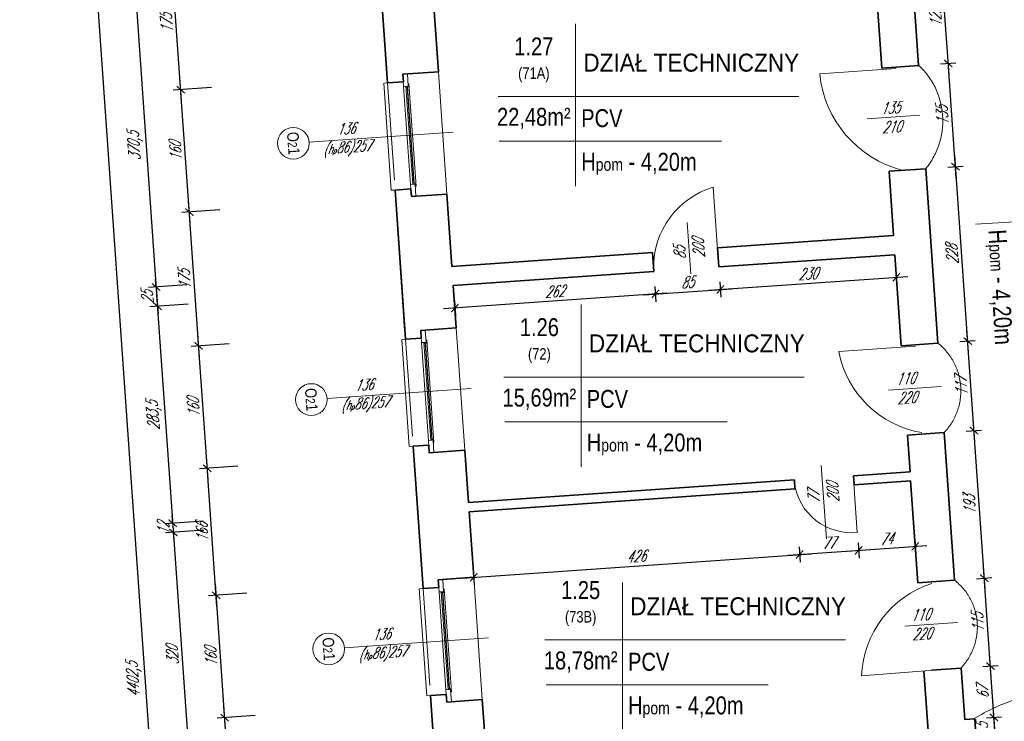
# Model space of a CAD drawing. Header units: millimetres. Extents: x 402 to 79005, y -7782 to 89952.
# Tile 158 of 256: x 21486 to 22769, y 30546 to 31461. Entities that reach past the tile are written whole.
import ezdxf

# ---------------------------------------------------------------- set-up
doc = ezdxf.new("R2010")
doc.units = ezdxf.units.MM
doc.header["$LTSCALE"] = 10
doc.linetypes.add('DASHED', pattern=[19.05, 12.7, -6.35])
doc.layers.get('0').update_dxf_attribs({"lineweight": 0})
doc.layers.get('Defpoints').update_dxf_attribs({"color": 253})
for name, color, linetype, lineweight in [('01 parter - ściany', 253, 'Continuous', 35), ('03-01_okna', 253, 'Continuous', 15), ('03_drzwi', 253, 'Continuous', 15), ('04-1_widok', 253, 'Continuous', 5), ('04-2_nad', 253, 'DASHED', 5), ('05-01_wymiary', 253, 'Continuous', 5), ('05-03_opis', 253, 'Continuous', 5)]:
    doc.layers.add(name, color=color, linetype=linetype, lineweight=lineweight)
doc.styles.add('ariel', font='ARIAL.TTF', dxfattribs={"width": 0.8})
doc.styles.add('ariel_wym', font='simplex.shx', dxfattribs={"width": 0.65, "oblique": 25})
doc.dimstyles.new('ariel 50', dxfattribs={"dimtxt": 15, "dimasz": 10, "dimexe": 10, "dimexo": 0, "dimgap": 5, "dimtad": 1, "dimdec": 1, "dimrnd": 0.5, "dimtxsty": 'ariel_wym', "dimblk": 'ARCHTICK', "dimcen": 2.5, "dimdle": 15, "dimazin": 0, "dimtfac": 1, "dimtdec": 1, "dimtix": 1, "dimtmove": 0, "dimatfit": 3, "dimldrblk": 'DOT', "dimfxl": 0, "dimarcsym": 0})
doc.dimstyles.new('ariel 50 wnętrze', dxfattribs={"dimtxt": 15, "dimasz": 10, "dimexe": 10, "dimexo": 0, "dimgap": 5, "dimtad": 1, "dimdec": 1, "dimrnd": 0.5, "dimtxsty": 'ariel_wym', "dimblk": 'ARCHTICK', "dimcen": 2.5, "dimdle": 15, "dimazin": 0, "dimtfac": 1, "dimtdec": 1, "dimtix": 1, "dimtmove": 0, "dimatfit": 3, "dimldrblk": 'DOT', "dimfxl": 0, "dimarcsym": 0})

# ---------------------------------------------------------------- blocks, each defined once
blk = doc.blocks.new('_ArchTick')
at = {"color": 0, "linetype": 'ByBlock', "const_width": 0.15}
blk.add_lwpolyline([(-0.5, -0.5), (0.5, 0.5)], dxfattribs=at)
blk = doc.blocks.new('*D1487')
at = {"layer": '05-01_wymiary', "color": 0, "lineweight": -2}
for p, q in [((21765.4, 30372.6), (21751.9, 30565.6)), ((21792.8, 30553.4), (21743, 30549.9)), ((21804.2, 30390.3), (21754.4, 30386.8))]:
    blk.add_line(p, q, dxfattribs=at)
at = {"layer": 'Defpoints', "color": 0}
for p in [(22088.7, 30574.1), (21752.9, 30550.6), (22100.1, 30411)]:
    blk.add_point(p, dxfattribs=at)
at = {"layer": '05-01_wymiary', "color": 0, "lineweight": -2, "xscale": 10, "yscale": 10, "zscale": 10}
for p, rotation in [((21752.9, 30550.6), 94.000000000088), ((21764.3, 30387.5), 274.000000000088)]:
    blk.add_blockref('_ArchTick', p, dxfattribs=dict(at, rotation=rotation))
at = {"layer": '05-01_wymiary', "color": 0, "insert": (21744.7, 30468.1), "char_height": 15, "attachment_point": 5, "rotation": 94, "style": 'ariel_wym'}
blk.add_mtext('163,5', dxfattribs=at)
blk = doc.blocks.new('_Dot')
at = {"color": 0, "linetype": 'ByBlock', "lineweight": -2}
blk.add_line((-0.5, 0), (-1, 0), dxfattribs=at)
at = {"color": 0, "linetype": 'ByBlock', "const_width": 0.5}
blk.add_lwpolyline([(-0.25, 0, 1), (0.25, 0, 1)], format="xyb", close=True, dxfattribs=at)
blk = doc.blocks.new('*D1488')
at = {"layer": '05-01_wymiary', "color": 0, "lineweight": -2}
for p, q in [((21754, 30535.7), (21740.7, 30725.2)), ((21781.7, 30713), (21731.8, 30709.5)), ((21792.8, 30553.4), (21743, 30549.9))]:
    blk.add_line(p, q, dxfattribs=at)
at = {"layer": 'Defpoints', "color": 0}
for p in [(22077.6, 30733.7), (21741.8, 30710.2), (22088.7, 30574.1)]:
    blk.add_point(p, dxfattribs=at)
at = {"layer": '05-01_wymiary', "color": 0, "lineweight": -2, "xscale": 10, "yscale": 10, "zscale": 10}
for p, rotation in [((21741.8, 30710.2), 94.00000000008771), ((21752.9, 30550.6), 274.0000000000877)]:
    blk.add_blockref('_ArchTick', p, dxfattribs=dict(at, rotation=rotation))
at = {"layer": '05-01_wymiary', "color": 0, "insert": (21734.9, 30629.6), "char_height": 15, "attachment_point": 5, "rotation": 94, "style": 'ariel_wym'}
blk.add_mtext('160', dxfattribs=at)
blk = doc.blocks.new('*D1489')
at = {"layer": '05-01_wymiary', "color": 0, "lineweight": -2}
for p, q in [((21742.8, 30695.3), (21729.1, 30890.8)), ((21770.1, 30878.6), (21720.2, 30875.1)), ((21781.7, 30713), (21731.8, 30709.5))]:
    blk.add_line(p, q, dxfattribs=at)
at = {"layer": 'Defpoints', "color": 0}
for p in [(22066, 30899.3), (21730.2, 30875.8), (22077.6, 30733.7)]:
    blk.add_point(p, dxfattribs=at)
at = {"layer": '05-01_wymiary', "color": 0, "lineweight": -2, "xscale": 10, "yscale": 10, "zscale": 10}
for p, rotation in [((21730.2, 30875.8), 94.00000000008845), ((21741.8, 30710.2), 274.0000000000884)]:
    blk.add_blockref('_ArchTick', p, dxfattribs=dict(at, rotation=rotation))
at = {"layer": '05-01_wymiary', "color": 0, "insert": (21723.5, 30792.2), "char_height": 15, "attachment_point": 5, "rotation": 94, "style": 'ariel_wym'}
blk.add_mtext('166', dxfattribs=at)
blk = doc.blocks.new('*D1490')
at = {"layer": '05-01_wymiary', "color": 0, "lineweight": -2}
for p, q in [((21731.2, 30860.9), (21718, 31050.4)), ((21758.9, 31038.2), (21709.1, 31034.8)), ((21770.1, 30878.6), (21720.2, 30875.1))]:
    blk.add_line(p, q, dxfattribs=at)
at = {"layer": 'Defpoints', "color": 0}
for p in [(22054.8, 31058.9), (21719, 31035.5), (22066, 30899.3)]:
    blk.add_point(p, dxfattribs=at)
at = {"layer": '05-01_wymiary', "color": 0, "lineweight": -2, "xscale": 10, "yscale": 10, "zscale": 10}
for p, rotation in [((21719, 31035.5), 94.0000000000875), ((21730.2, 30875.8), 274.0000000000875)]:
    blk.add_blockref('_ArchTick', p, dxfattribs=dict(at, rotation=rotation))
at = {"layer": '05-01_wymiary', "color": 0, "insert": (21712.1, 30954.8), "char_height": 15, "attachment_point": 5, "rotation": 94, "style": 'ariel_wym'}
blk.add_mtext('160', dxfattribs=at)
blk = doc.blocks.new('*D1491')
at = {"layer": '05-01_wymiary', "color": 0, "lineweight": -2}
for p, q in [((21720.1, 31020.5), (21705.8, 31225)), ((21746.7, 31212.8), (21696.9, 31209.3)), ((21758.9, 31038.2), (21709.1, 31034.8))]:
    blk.add_line(p, q, dxfattribs=at)
at = {"layer": 'Defpoints', "color": 0}
for p in [(22042.6, 31233.5), (21706.8, 31210), (22054.8, 31058.9)]:
    blk.add_point(p, dxfattribs=at)
at = {"layer": '05-01_wymiary', "color": 0, "lineweight": -2, "xscale": 10, "yscale": 10, "zscale": 10}
for p, rotation in [((21706.8, 31210), 94.00000000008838), ((21719, 31035.5), 274.0000000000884)]:
    blk.add_blockref('_ArchTick', p, dxfattribs=dict(at, rotation=rotation))
at = {"layer": '05-01_wymiary', "color": 0, "insert": (21700.5, 31121.9), "char_height": 15, "attachment_point": 5, "rotation": 94, "style": 'ariel_wym'}
blk.add_mtext('175', dxfattribs=at)
blk = doc.blocks.new('*D1492')
at = {"layer": '05-01_wymiary', "color": 0, "lineweight": -2}
for p, q in [((21707.9, 31195.1), (21694.6, 31384.6)), ((21735.6, 31372.4), (21685.7, 31368.9)), ((21746.7, 31212.8), (21696.9, 31209.3))]:
    blk.add_line(p, q, dxfattribs=at)
at = {"layer": 'Defpoints', "color": 0}
for p in [(22031.4, 31393.1), (21695.7, 31369.6), (22042.6, 31233.5)]:
    blk.add_point(p, dxfattribs=at)
at = {"layer": '05-01_wymiary', "color": 0, "lineweight": -2, "xscale": 10, "yscale": 10, "zscale": 10}
for p, rotation in [((21695.7, 31369.6), 94.00000000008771), ((21706.8, 31210), 274.0000000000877)]:
    blk.add_blockref('_ArchTick', p, dxfattribs=dict(at, rotation=rotation))
at = {"layer": '05-01_wymiary', "color": 0, "insert": (21688.8, 31289), "char_height": 15, "attachment_point": 5, "rotation": 94, "style": 'ariel_wym'}
blk.add_mtext('160', dxfattribs=at)
blk = doc.blocks.new('*D1493')
at = {"layer": '05-01_wymiary', "color": 0, "lineweight": -2}
for p, q in [((21696.7, 31354.7), (21682.4, 31559.2)), ((21723.4, 31547), (21673.5, 31543.5)), ((21735.6, 31372.4), (21685.7, 31368.9))]:
    blk.add_line(p, q, dxfattribs=at)
at = {"layer": 'Defpoints', "color": 0}
for p in [(22019.2, 31567.7), (21683.5, 31544.2), (22031.4, 31393.1)]:
    blk.add_point(p, dxfattribs=at)
at = {"layer": '05-01_wymiary', "color": 0, "lineweight": -2, "xscale": 10, "yscale": 10, "zscale": 10}
for p, rotation in [((21683.5, 31544.2), 94.00000000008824), ((21695.7, 31369.6), 274.0000000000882)]:
    blk.add_blockref('_ArchTick', p, dxfattribs=dict(at, rotation=rotation))
at = {"layer": '05-01_wymiary', "color": 0, "insert": (21677.1, 31456.1), "char_height": 15, "attachment_point": 5, "rotation": 94, "style": 'ariel_wym'}
blk.add_mtext('175', dxfattribs=at)
blk = doc.blocks.new('*D1515')
at = {"layer": '05-01_wymiary', "color": 0, "lineweight": -2}
for p, q in [((21636.7, 31496.8), (21664.6, 31097.2)), ((21677.6, 31484.7), (21627.7, 31481.2)), ((21703.5, 31115), (21653.6, 31111.5))]:
    blk.add_line(p, q, dxfattribs=at)
at = {"layer": 'Defpoints', "color": 0}
for p in [(22023.4, 31508.8), (22049.2, 31139.1), (21663.5, 31112.2)]:
    blk.add_point(p, dxfattribs=at)
at = {"layer": '05-01_wymiary', "color": 0, "lineweight": -2, "xscale": 10, "yscale": 10, "zscale": 10}
for p, rotation in [((21637.7, 31481.9), 94.00000000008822), ((21663.5, 31112.2), 274.0000000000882)]:
    blk.add_blockref('_ArchTick', p, dxfattribs=dict(at, rotation=rotation))
at = {"layer": '05-01_wymiary', "color": 0, "insert": (21636.7, 31296.1), "char_height": 15, "attachment_point": 5, "rotation": 94, "style": 'ariel_wym'}
blk.add_mtext('370,5', dxfattribs=at)
blk = doc.blocks.new('*D1516')
at = {"layer": '05-01_wymiary', "color": 0, "lineweight": -2}
for p, q in [((21663.5, 31112.2), (21662.8, 31122.2)), ((21703.5, 31115), (21653.6, 31111.5)), ((21663.5, 31112.2), (21665.3, 31087.2)), ((21705.2, 31090), (21655.3, 31086.5)), ((21665.3, 31087.2), (21666, 31077.3))]:
    blk.add_line(p, q, dxfattribs=at)
at = {"layer": 'Defpoints', "color": 0}
for p in [(22049.2, 31139.1), (22050.9, 31114.2), (21665.3, 31087.2)]:
    blk.add_point(p, dxfattribs=at)
at = {"layer": '05-01_wymiary', "color": 0, "lineweight": -2, "xscale": 10, "yscale": 10, "zscale": 10}
for p, rotation in [((21663.5, 31112.2), 274.0000000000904), ((21665.3, 31087.2), 94.00000000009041)]:
    blk.add_blockref('_ArchTick', p, dxfattribs=dict(at, rotation=rotation))
at = {"layer": '05-01_wymiary', "color": 0, "insert": (21651.9, 31098.8), "char_height": 15, "attachment_point": 5, "rotation": 94, "style": 'ariel_wym'}
blk.add_mtext('25', dxfattribs=at)
blk = doc.blocks.new('*D1517')
at = {"layer": '05-01_wymiary', "color": 0, "lineweight": -2}
for p, q in [((21664.2, 31102.2), (21686.1, 30789.2)), ((21705.2, 31090), (21655.3, 31086.5)), ((21725, 30807), (21675.1, 30803.5))]:
    blk.add_line(p, q, dxfattribs=at)
at = {"layer": 'Defpoints', "color": 0}
for p in [(22050.9, 31114.2), (22070.7, 30831.2), (21685.1, 30804.2)]:
    blk.add_point(p, dxfattribs=at)
at = {"layer": '05-01_wymiary', "color": 0, "lineweight": -2, "xscale": 10, "yscale": 10, "zscale": 10}
for p, rotation in [((21665.3, 31087.2), 94.00000000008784), ((21685.1, 30804.2), 274.0000000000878)]:
    blk.add_blockref('_ArchTick', p, dxfattribs=dict(at, rotation=rotation))
at = {"layer": '05-01_wymiary', "color": 0, "insert": (21661.3, 30944.7), "char_height": 15, "attachment_point": 5, "rotation": 94, "style": 'ariel_wym'}
blk.add_mtext('283,5', dxfattribs=at)
blk = doc.blocks.new('*D1518')
at = {"layer": '05-01_wymiary', "color": 0, "lineweight": -2}
for p, q in [((21685.1, 30804.2), (21684.4, 30814.2)), ((21725, 30807), (21675.1, 30803.5)), ((21685.1, 30804.2), (21685.9, 30792.2)), ((21725.8, 30795), (21675.9, 30791.5)), ((21685.9, 30792.2), (21686.6, 30782.3))]:
    blk.add_line(p, q, dxfattribs=at)
at = {"layer": 'Defpoints', "color": 0}
for p in [(22070.7, 30831.2), (22071.6, 30819.2), (21685.9, 30792.2)]:
    blk.add_point(p, dxfattribs=at)
at = {"layer": '05-01_wymiary', "color": 0, "lineweight": -2, "xscale": 10, "yscale": 10, "zscale": 10}
for p, rotation in [((21685.1, 30804.2), 274.0000000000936), ((21685.9, 30792.2), 94.00000000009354)]:
    blk.add_blockref('_ArchTick', p, dxfattribs=dict(at, rotation=rotation))
at = {"layer": '05-01_wymiary', "color": 0, "insert": (21673, 30797.3), "char_height": 15, "attachment_point": 5, "rotation": 94, "style": 'ariel_wym'}
blk.add_mtext('12', dxfattribs=at)
blk = doc.blocks.new('*D1519')
at = {"layer": '05-01_wymiary', "color": 0, "lineweight": -2}
for p, q in [((21684.9, 30807.2), (21709.3, 30458)), ((21725.8, 30795), (21675.9, 30791.5)), ((21748.1, 30475.8), (21698.3, 30472.3))]:
    blk.add_line(p, q, dxfattribs=at)
at = {"layer": 'Defpoints', "color": 0}
for p in [(22071.6, 30819.2), (22093.9, 30500), (21708.2, 30473)]:
    blk.add_point(p, dxfattribs=at)
at = {"layer": '05-01_wymiary', "color": 0, "lineweight": -2, "xscale": 10, "yscale": 10, "zscale": 10}
for p, rotation in [((21685.9, 30792.2), 94.00000000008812), ((21708.2, 30473), 274.0000000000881)]:
    blk.add_blockref('_ArchTick', p, dxfattribs=dict(at, rotation=rotation))
at = {"layer": '05-01_wymiary', "color": 0, "insert": (21684.6, 30631.7), "char_height": 15, "attachment_point": 5, "rotation": 94, "style": 'ariel_wym'}
blk.add_mtext('320', dxfattribs=at)
blk = doc.blocks.new('*D1529')
at = {"layer": '05-01_wymiary', "color": 0, "lineweight": -2}
for p, q in [((21803.8, 28390.3), (21494.6, 32812.1)), ((21535.5, 32799.9), (21485.6, 32796.5)), ((21842.6, 28408), (21792.7, 28404.5))]:
    blk.add_line(p, q, dxfattribs=at)
at = {"layer": 'Defpoints', "color": 0}
for p in [(21864.3, 32822.9), (21495.6, 32797.2), (22246.2, 28436.2)]:
    blk.add_point(p, dxfattribs=at)
at = {"layer": '05-01_wymiary', "color": 0, "lineweight": -2, "xscale": 10, "yscale": 10, "zscale": 10}
for p, rotation in [((21495.6, 32797.2), 94.00000000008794), ((21802.7, 28405.2), 274.0000000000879)]:
    blk.add_blockref('_ArchTick', p, dxfattribs=dict(at, rotation=rotation))
at = {"layer": '05-01_wymiary', "color": 0, "insert": (21635.3, 30600.2), "char_height": 15, "attachment_point": 5, "rotation": 94, "style": 'ariel_wym'}
blk.add_mtext('4402,5', dxfattribs=at)
blk = doc.blocks.new('*D1652')
at = {"layer": '05-01_wymiary', "color": 0, "lineweight": -2}
for p, q in [((22745.9, 30550.3), (22765.8, 30551.7)), ((22755.8, 30551), (22755.1, 30561)), ((22758.7, 30509.5), (22755.8, 30551)), ((22748.8, 30508.8), (22768.7, 30510.2)), ((22758.7, 30509.5), (22759.4, 30499.6))]:
    blk.add_line(p, q, dxfattribs=at)
at = {"layer": 'Defpoints', "color": 0}
for p in [(22730.7, 30549.3), (22755.8, 30551), (22733.6, 30507.8)]:
    blk.add_point(p, dxfattribs=at)
at = {"layer": '05-01_wymiary', "color": 0, "lineweight": -2, "xscale": 10, "yscale": 10, "zscale": 10}
for p, rotation in [((22755.8, 30551), 274.0000000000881), ((22758.7, 30509.5), 94.00000000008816)]:
    blk.add_blockref('_ArchTick', p, dxfattribs=dict(at, rotation=rotation))
at = {"layer": '05-01_wymiary', "color": 0, "insert": (22743.4, 30529.3), "char_height": 15, "attachment_point": 5, "rotation": 94, "style": 'ariel_wym'}
blk.add_mtext('41,5', dxfattribs=at)
blk = doc.blocks.new('*D1653')
at = {"layer": '05-01_wymiary', "color": 0, "lineweight": -2}
for p, q in [((22756.9, 30536.1), (22750.1, 30632.8)), ((22741.2, 30617.2), (22761.1, 30618.6)), ((22745.9, 30550.3), (22765.8, 30551.7))]:
    blk.add_line(p, q, dxfattribs=at)
at = {"layer": 'Defpoints', "color": 0}
for p in [(22751.2, 30617.9), (22713, 30615.2), (22730.7, 30549.3)]:
    blk.add_point(p, dxfattribs=at)
at = {"layer": '05-01_wymiary', "color": 0, "lineweight": -2, "xscale": 10, "yscale": 10, "zscale": 10}
for p, rotation in [((22751.2, 30617.9), 94.0000000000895), ((22755.8, 30551), 274.0000000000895)]:
    blk.add_blockref('_ArchTick', p, dxfattribs=dict(at, rotation=rotation))
at = {"layer": '05-01_wymiary', "color": 0, "insert": (22741, 30583.6), "char_height": 15, "attachment_point": 5, "rotation": 94, "style": 'ariel_wym'}
blk.add_mtext('67', dxfattribs=at)
blk = doc.blocks.new('*D1654')
at = {"layer": '05-01_wymiary', "color": 0, "lineweight": -2}
for p, q in [((22752.2, 30602.9), (22742.1, 30747.5)), ((22733.2, 30731.9), (22753.1, 30733.3)), ((22741.2, 30617.2), (22761.1, 30618.6))]:
    blk.add_line(p, q, dxfattribs=at)
at = {"layer": 'Defpoints', "color": 0}
for p in [(22743.1, 30732.6), (22704.4, 30729.9), (22713, 30615.2)]:
    blk.add_point(p, dxfattribs=at)
at = {"layer": '05-01_wymiary', "color": 0, "lineweight": -2, "xscale": 10, "yscale": 10, "zscale": 10}
for p, rotation in [((22743.1, 30732.6), 94.000000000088), ((22751.2, 30617.9), 274.000000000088)]:
    blk.add_blockref('_ArchTick', p, dxfattribs=dict(at, rotation=rotation))
at = {"layer": '05-01_wymiary', "color": 0, "insert": (22734.7, 30674.3), "char_height": 15, "attachment_point": 5, "rotation": 94, "style": 'ariel_wym'}
blk.add_mtext('115', dxfattribs=at)
blk = doc.blocks.new('*D1655')
at = {"layer": '05-01_wymiary', "color": 0, "lineweight": -2}
for p, q in [((22744.2, 30717.6), (22728.6, 30940.1)), ((22719.7, 30924.4), (22739.7, 30925.8)), ((22733.2, 30731.9), (22753.1, 30733.3))]:
    blk.add_line(p, q, dxfattribs=at)
at = {"layer": 'Defpoints', "color": 0}
for p in [(22729.7, 30925.1), (22690.9, 30922.4), (22704.4, 30729.9)]:
    blk.add_point(p, dxfattribs=at)
at = {"layer": '05-01_wymiary', "color": 0, "lineweight": -2, "xscale": 10, "yscale": 10, "zscale": 10}
for p, rotation in [((22729.7, 30925.1), 94.00000000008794), ((22743.1, 30732.6), 274.0000000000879)]:
    blk.add_blockref('_ArchTick', p, dxfattribs=dict(at, rotation=rotation))
at = {"layer": '05-01_wymiary', "color": 0, "insert": (22723.9, 30828), "char_height": 15, "attachment_point": 5, "rotation": 94, "style": 'ariel_wym'}
blk.add_mtext('193', dxfattribs=at)
blk = doc.blocks.new('*D1656')
at = {"layer": '05-01_wymiary', "color": 0, "lineweight": -2}
for p, q in [((22730.7, 30910.1), (22720.5, 31056.8)), ((22711.5, 31041.1), (22731.5, 31042.5)), ((22719.7, 30924.4), (22739.7, 30925.8))]:
    blk.add_line(p, q, dxfattribs=at)
at = {"layer": 'Defpoints', "color": 0}
for p in [(22721.5, 31041.8), (22682.8, 31039.1), (22690.9, 30922.4)]:
    blk.add_point(p, dxfattribs=at)
at = {"layer": '05-01_wymiary', "color": 0, "lineweight": -2, "xscale": 10, "yscale": 10, "zscale": 10}
for p, rotation in [((22721.5, 31041.8), 94.00000000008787), ((22729.7, 30925.1), 274.0000000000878)]:
    blk.add_blockref('_ArchTick', p, dxfattribs=dict(at, rotation=rotation))
at = {"layer": '05-01_wymiary', "color": 0, "insert": (22713.1, 30982.6), "char_height": 15, "attachment_point": 5, "rotation": 94, "style": 'ariel_wym'}
blk.add_mtext('117', dxfattribs=at)
blk = doc.blocks.new('*D1657')
at = {"layer": '05-01_wymiary', "color": 0, "lineweight": -2}
for p, q in [((22722.6, 31026.9), (22704.6, 31284.2)), ((22695.6, 31268.6), (22715.6, 31270)), ((22711.5, 31041.1), (22731.5, 31042.5))]:
    blk.add_line(p, q, dxfattribs=at)
at = {"layer": 'Defpoints', "color": 0}
for p in [(22666.9, 31266.6), (22705.6, 31269.3), (22682.8, 31039.1)]:
    blk.add_point(p, dxfattribs=at)
at = {"layer": '05-01_wymiary', "color": 0, "lineweight": -2, "xscale": 10, "yscale": 10, "zscale": 10}
for p, rotation in [((22705.6, 31269.3), 94.000000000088), ((22721.5, 31041.8), 274.000000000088)]:
    blk.add_blockref('_ArchTick', p, dxfattribs=dict(at, rotation=rotation))
at = {"layer": '05-01_wymiary', "color": 0, "insert": (22701.1, 31154.7), "char_height": 15, "attachment_point": 5, "rotation": 94, "style": 'ariel_wym'}
blk.add_mtext('228', dxfattribs=at)
blk = doc.blocks.new('*D1658')
at = {"layer": '05-01_wymiary', "color": 0, "lineweight": -2}
for p, q in [((22706.7, 31254.3), (22695.2, 31418.9)), ((22686.2, 31403.2), (22706.2, 31404.6)), ((22695.6, 31268.6), (22715.6, 31270))]:
    blk.add_line(p, q, dxfattribs=at)
at = {"layer": 'Defpoints', "color": 0}
for p in [(22657.4, 31401.2), (22696.2, 31403.9), (22666.9, 31266.6)]:
    blk.add_point(p, dxfattribs=at)
at = {"layer": '05-01_wymiary', "color": 0, "lineweight": -2, "xscale": 10, "yscale": 10, "zscale": 10}
for p, rotation in [((22696.2, 31403.9), 94.00000000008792), ((22705.6, 31269.3), 274.0000000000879)]:
    blk.add_blockref('_ArchTick', p, dxfattribs=dict(at, rotation=rotation))
at = {"layer": '05-01_wymiary', "color": 0, "insert": (22688.4, 31335.7), "char_height": 15, "attachment_point": 5, "rotation": 94, "style": 'ariel_wym'}
blk.add_mtext('135', dxfattribs=at)
blk = doc.blocks.new('*D1659')
at = {"layer": '05-01_wymiary', "color": 0, "lineweight": -2}
for p, q in [((22697.2, 31389), (22686.6, 31540.6)), ((22677.7, 31524.9), (22697.7, 31526.3)), ((22686.2, 31403.2), (22706.2, 31404.6))]:
    blk.add_line(p, q, dxfattribs=at)
at = {"layer": 'Defpoints', "color": 0}
for p in [(22661.9, 31523.8), (22687.7, 31525.6), (22657.4, 31401.2)]:
    blk.add_point(p, dxfattribs=at)
at = {"layer": '05-01_wymiary', "color": 0, "lineweight": -2, "xscale": 10, "yscale": 10, "zscale": 10}
for p, rotation in [((22687.7, 31525.6), 94.00000000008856), ((22696.2, 31403.9), 274.0000000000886)]:
    blk.add_blockref('_ArchTick', p, dxfattribs=dict(at, rotation=rotation))
at = {"layer": '05-01_wymiary', "color": 0, "insert": (22679.5, 31463.9), "char_height": 15, "attachment_point": 5, "rotation": 94, "style": 'ariel_wym'}
blk.add_mtext('122', dxfattribs=at)
blk = doc.blocks.new('*D1699')
at = {"layer": '05-01_wymiary', "color": 0, "lineweight": -2}
for p, q in [((22329.4, 31104.2), (22038, 31083.8)), ((22313.7, 31113.1), (22315.1, 31093.2)), ((22052.3, 31094.9), (22053.7, 31074.9))]:
    blk.add_line(p, q, dxfattribs=at)
at = {"layer": 'Defpoints', "color": 0}
for p in [(22312.3, 31132.5), (22050.9, 31114.2), (22053, 31084.9)]:
    blk.add_point(p, dxfattribs=at)
at = {"layer": '05-01_wymiary', "color": 0, "lineweight": -2, "xscale": 10, "yscale": 10, "zscale": 10}
for p, rotation in [((22314.4, 31103.2), 3.999999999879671), ((22053, 31084.9), 183.9999999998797)]:
    blk.add_blockref('_ArchTick', p, dxfattribs=dict(at, rotation=rotation))
at = {"layer": '05-01_wymiary', "color": 0, "insert": (22182.8, 31106.5), "char_height": 15, "attachment_point": 5, "rotation": 4, "style": 'ariel_wym'}
blk.add_mtext('262', dxfattribs=at)
blk = doc.blocks.new('*D1700')
at = {"layer": '05-01_wymiary', "color": 0, "lineweight": -2}
for p, q in [((22398.5, 31119.1), (22399.9, 31099.1)), ((22299.4, 31102.1), (22414.2, 31110.1)), ((22313.7, 31113.1), (22315.1, 31093.2))]:
    blk.add_line(p, q, dxfattribs=at)
at = {"layer": 'Defpoints', "color": 0}
for p in [(22312.3, 31132.5), (22397.1, 31138.4), (22399.2, 31109.1)]:
    blk.add_point(p, dxfattribs=at)
at = {"layer": '05-01_wymiary', "color": 0, "lineweight": -2, "xscale": 10, "yscale": 10, "zscale": 10}
for p, rotation in [((22314.4, 31103.2), 183.9999999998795), ((22399.2, 31109.1), 3.99999999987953)]:
    blk.add_blockref('_ArchTick', p, dxfattribs=dict(at, rotation=rotation))
at = {"layer": '05-01_wymiary', "color": 0, "insert": (22355.9, 31118.6), "char_height": 15, "attachment_point": 5, "rotation": 4, "style": 'ariel_wym'}
blk.add_mtext('85', dxfattribs=at)
blk = doc.blocks.new('*D1701')
at = {"layer": '05-01_wymiary', "color": 0, "lineweight": -2}
for p, q in [((22627.9, 31135.1), (22629.3, 31115.2)), ((22384.2, 31108), (22643.6, 31126.2)), ((22398.5, 31119.1), (22399.9, 31099.1))]:
    blk.add_line(p, q, dxfattribs=at)
at = {"layer": 'Defpoints', "color": 0}
for p in [(22626.6, 31154.5), (22397.1, 31138.4), (22628.6, 31125.1)]:
    blk.add_point(p, dxfattribs=at)
at = {"layer": '05-01_wymiary', "color": 0, "lineweight": -2, "xscale": 10, "yscale": 10, "zscale": 10}
for p, rotation in [((22628.6, 31125.1), 3.999999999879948), ((22399.2, 31109.1), 183.9999999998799)]:
    blk.add_blockref('_ArchTick', p, dxfattribs=dict(at, rotation=rotation))
at = {"layer": '05-01_wymiary', "color": 0, "insert": (22513, 31129.6), "char_height": 15, "attachment_point": 5, "rotation": 4, "style": 'ariel_wym'}
blk.add_mtext('230', dxfattribs=at)
blk = doc.blocks.new('*D1702')
at = {"layer": '05-01_wymiary', "color": 0, "lineweight": -2}
for p, q in [((22501.7, 30773.4), (22503.1, 30753.5)), ((22062.6, 30732.7), (22517.3, 30764.5)), ((22076.9, 30743.7), (22078.2, 30723.8))]:
    blk.add_line(p, q, dxfattribs=at)
at = {"layer": 'Defpoints', "color": 0}
for p in [(22499.5, 30804.3), (22074.7, 30774.6), (22502.4, 30763.4)]:
    blk.add_point(p, dxfattribs=at)
at = {"layer": '05-01_wymiary', "color": 0, "lineweight": -2, "xscale": 10, "yscale": 10, "zscale": 10}
for p, rotation in [((22502.4, 30763.4), 3.99999999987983), ((22077.6, 30733.7), 183.9999999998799)]:
    blk.add_blockref('_ArchTick', p, dxfattribs=dict(at, rotation=rotation))
at = {"layer": '05-01_wymiary', "color": 0, "insert": (22289.1, 30761), "char_height": 15, "attachment_point": 5, "rotation": 4, "style": 'ariel_wym'}
blk.add_mtext('426', dxfattribs=at)
blk = doc.blocks.new('*D1703')
at = {"layer": '05-01_wymiary', "color": 0, "lineweight": -2}
for p, q in [((22487.4, 30762.4), (22594.3, 30769.9)), ((22501.7, 30773.4), (22503.1, 30753.5)), ((22578.6, 30778.8), (22580, 30758.8))]:
    blk.add_line(p, q, dxfattribs=at)
at = {"layer": 'Defpoints', "color": 0}
for p in [(22576.5, 30809.7), (22499.5, 30804.3), (22579.3, 30768.8)]:
    blk.add_point(p, dxfattribs=at)
at = {"layer": '05-01_wymiary', "color": 0, "lineweight": -2, "xscale": 10, "yscale": 10, "zscale": 10}
for p, rotation in [((22579.3, 30768.8), 3.999999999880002), ((22502.4, 30763.4), 183.99999999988)]:
    blk.add_blockref('_ArchTick', p, dxfattribs=dict(at, rotation=rotation))
at = {"layer": '05-01_wymiary', "color": 0, "insert": (22540, 30778.6), "char_height": 15, "attachment_point": 5, "rotation": 4, "style": 'ariel_wym'}
blk.add_mtext('77', dxfattribs=at)
blk = doc.blocks.new('*D1704')
at = {"layer": '05-01_wymiary', "color": 0, "lineweight": -2}
for p, q in [((22652.5, 30784), (22653.9, 30764)), ((22564.4, 30767.8), (22668.2, 30775)), ((22578.6, 30778.8), (22580, 30758.8))]:
    blk.add_line(p, q, dxfattribs=at)
at = {"layer": 'Defpoints', "color": 0}
for p in [(22576.5, 30809.7), (22650.3, 30814.8), (22653.2, 30774)]:
    blk.add_point(p, dxfattribs=at)
at = {"layer": '05-01_wymiary', "color": 0, "lineweight": -2, "xscale": 10, "yscale": 10, "zscale": 10}
for p, rotation in [((22579.3, 30768.8), 183.9999999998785), ((22653.2, 30774), 3.999999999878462)]:
    blk.add_blockref('_ArchTick', p, dxfattribs=dict(at, rotation=rotation))
at = {"layer": '05-01_wymiary', "color": 0, "insert": (22615.4, 30783.9), "char_height": 15, "attachment_point": 5, "rotation": 4, "style": 'ariel_wym'}
blk.add_mtext('74', dxfattribs=at)

msp = doc.modelspace()

# ---------------------------------------------------------------- linework, layer by layer
at = {"layer": '01 parter - ściany'}
for p, q in [((21965.35, 31378.47), (21951.74, 31572.99)), ((22609.56, 31397.88), (22598.99, 31549.09)), ((22657.44, 31401.23), (22648.93, 31522.93)), ((22031.44, 31393.12), (22023.35, 31508.83)), ((22658.07, 31401.27), (22609.56, 31397.88)), ((21985.1, 31389.88), (22031.44, 31393.12)), ((21985.1, 31389.88), (21985.8, 31379.9)), ((21985.8, 31379.9), (21965.35, 31378.47)), ((22666.86, 31266.56), (22618.98, 31263.21)), ((22624.84, 31179.4), (22618.98, 31263.21)), ((22682.77, 31039.11), (22666.86, 31266.56)), ((21995.56, 31240.24), (21975.11, 31238.81)), ((21988.71, 31044.29), (21975.11, 31238.81)), ((21987.91, 31055.76), (21975.11, 31238.81)), ((21996.26, 31230.27), (21995.56, 31240.24)), ((21996.26, 31230.27), (22042.6, 31233.51)), ((22049.2, 31139.15), (22042.6, 31233.51)), ((22395.4, 31163.35), (22624.84, 31179.4)), ((22395.4, 31163.35), (22624.84, 31179.4)), ((22049.2, 31139.15), (22310.61, 31157.43)), ((22049.2, 31139.15), (22310.61, 31157.43)), ((22310.6, 31157.48), (22312.35, 31132.54)), ((22395.4, 31163.35), (22397.14, 31138.42)), ((22397.14, 31138.42), (22626.58, 31154.46)), ((22397.14, 31138.42), (22626.58, 31154.46)), ((22634.88, 31035.76), (22626.58, 31154.46)), ((22050.94, 31114.21), (22312.35, 31132.49)), ((22050.94, 31114.21), (22312.35, 31132.49)), ((22054.81, 31058.93), (22050.94, 31114.21)), ((22008.47, 31055.69), (22054.81, 31058.93)), ((22008.47, 31055.69), (22009.16, 31045.72)), ((22009.16, 31045.72), (21988.71, 31044.29)), ((22682.77, 31039.11), (22634.88, 31035.76)), ((22690.93, 30922.4), (22643.04, 30919.05)), ((22646.37, 30871.42), (22643.04, 30919.05)), ((22704.39, 30729.87), (22690.93, 30922.4)), ((22018.93, 30906.06), (21998.48, 30904.63)), ((22011.45, 30719.08), (21998.48, 30904.63)), ((22019.63, 30896.08), (22018.93, 30906.06)), ((22019.63, 30896.08), (22065.97, 30899.32)), ((22070.74, 30831.16), (22065.97, 30899.32)), ((22070.74, 30831.16), (22495.7, 30860.88)), ((22495.55, 30860.88), (22496.38, 30848.91)), ((22572.51, 30866.25), (22646.37, 30871.42)), ((22572.51, 30866.25), (22573.35, 30854.28)), ((22071.57, 30819.19), (22496.54, 30848.91)), ((22573.35, 30854.28), (22647.21, 30859.45)), ((22656.51, 30726.52), (22647.21, 30859.45)), ((22077.55, 30733.73), (22071.57, 30819.19)), ((22031.21, 30730.49), (22077.55, 30733.73)), ((22031.9, 30720.51), (22011.45, 30719.08)), ((22031.21, 30730.49), (22031.9, 30720.51)), ((22704.39, 30729.87), (22656.51, 30726.52)), ((22678.83, 30407.3), (22664.53, 30611.8)), ((22712.41, 30615.15), (22674.5, 30612.5)), ((22717.71, 30548.35), (22713.04, 30615.19)), ((22041.67, 30580.85), (22021.22, 30579.42)), ((22034.02, 30396.37), (22021.22, 30579.42)), ((22042.37, 30570.88), (22041.67, 30580.85)), ((22042.37, 30570.88), (22088.71, 30574.12)), ((22100.12, 30411.01), (22088.71, 30574.12)), ((22717.71, 30548.35), (22730.68, 30549.26)), ((22730.68, 30549.26), (22733.68, 30506.36))]:
    msp.add_line(p, q, dxfattribs=at)
at = {"layer": '03-01_okna', "linetype": 'Continuous', "lineweight": 0}
for p, q in [((21965.34, 31378.52), (21960.35, 31378.18)), ((21960.35, 31378.18), (21970.12, 31238.46)), ((21995.17, 31246.23), (21986.22, 31373.91)), ((21989.21, 31374.13), (21998.16, 31246.44)), ((21993.27, 31373.41), (21989.28, 31373.13)), ((21990.78, 31373.23), (21999.58, 31247.54)), ((21991.28, 31373.27), (22000.08, 31247.58)), ((22002.08, 31247.72), (21998.09, 31247.44)), ((21988.71, 31044.34), (21983.72, 31043.99)), ((21983.72, 31043.99), (21993.49, 30904.28)), ((22018.53, 30912.04), (22009.59, 31039.73)), ((22012.58, 31039.94), (22021.53, 30912.25)), ((22016.64, 31039.22), (22012.65, 31038.94)), ((22014.15, 31039.05), (22022.95, 30913.36)), ((22014.65, 31039.08), (22023.45, 30913.39)), ((22025.45, 30913.53), (22021.46, 30913.25)), ((22011.45, 30719.13), (22006.46, 30718.79)), ((22006.46, 30718.79), (22016.23, 30579.07)), ((22041.28, 30586.84), (22032.33, 30714.53)), ((22035.32, 30714.74), (22044.27, 30587.05)), ((22039.38, 30714.02), (22035.39, 30713.74)), ((22036.89, 30713.84), (22045.69, 30588.15)), ((22037.39, 30713.88), (22046.19, 30588.19)), ((22048.19, 30588.33), (22044.2, 30588.05))]:
    msp.add_line(p, q, dxfattribs=at)
at = {"layer": '03-01_okna', "linetype": 'DASHED'}
for p, q in [((21965.34, 31378.52), (21975.11, 31238.81)), ((21970.12, 31238.46), (21975.11, 31238.81)), ((21988.71, 31044.34), (21998.48, 30904.63)), ((21993.49, 30904.28), (21998.48, 30904.63)), ((22011.45, 30719.13), (22021.22, 30579.42)), ((22016.23, 30579.07), (22021.22, 30579.42))]:
    msp.add_line(p, q, dxfattribs=at)
at = {"layer": '03-01_okna', "linetype": 'Continuous', "lineweight": 0}
for points in [[(21992.21, 31374.34), (21991.08, 31390.3), (21985.1, 31389.88), (21986.22, 31373.91)], [(22002.27, 31230.69), (22001.15, 31246.65), (21995.17, 31246.23), (21996.29, 31230.27)], [(22015.58, 31040.15), (22014.45, 31056.11), (22008.47, 31055.69), (22009.59, 31039.73)], [(22025.64, 30896.5), (22024.52, 30912.47), (22018.53, 30912.04), (22019.66, 30896.08)], [(22038.32, 30714.95), (22037.19, 30730.91), (22031.21, 30730.49), (22032.33, 30714.53)], [(22048.38, 30571.3), (22047.26, 30587.26), (22041.28, 30586.84), (22042.4, 30570.88)]]:
    msp.add_lwpolyline(points, close=True, dxfattribs=at)
for points in [[(21992, 31377.33), (21992.99, 31377.4), (22002.36, 31243.73), (22001.36, 31243.66)], [(22015.36, 31043.14), (22016.36, 31043.22), (22025.73, 30909.54), (22024.73, 30909.47)], [(22038.11, 30717.94), (22039.1, 30718.01), (22048.47, 30584.34), (22047.47, 30584.27)]]:
    msp.add_lwpolyline(points, dxfattribs=at)
at = {"layer": '03_drzwi'}
for p, q in [((22528.6, 31390.33), (22628.37, 31397.12)), ((22590.46, 31331.75), (22659.17, 31336.51)), ((22389.74, 31242.46), (22396.84, 31142.71)), ((22355.7, 31196.48), (22360.4, 31129.54)), ((22553.61, 31028.2), (22653.38, 31034.99)), ((22618.26, 30977.92), (22686.98, 30982.68)), ((22530.56, 30879.68), (22537.52, 30783.95)), ((22577.67, 30792.25), (22572.81, 30862.06)), ((22639.58, 30670.17), (22708.29, 30674.93)), ((22583.21, 30605.05), (22682.88, 30613.08))]:
    msp.add_line(p, q, dxfattribs=at)
for centre, radius, start, end in [((22672.67, 31404.75), 144.79, 185.71187, 255.67451), ((22420.72, 31138.22), 108.67, 106.56015, 180.81852), ((22683.55, 31052.83), 132.25, 190.73403, 260.55971), ((22570.11, 30867.14), 75.28, 188.03158, 275.7638), ((22715.36, 30599.89), 132.25, 107.94063, 177.76631)]:
    msp.add_arc(centre, radius, start, end, dxfattribs=at)
at = {"layer": '04-1_widok'}
for p, q in [((22042.6, 31233.51), (22031.44, 31393.12)), ((22065.97, 30899.32), (22054.81, 31058.93)), ((22088.71, 30574.12), (22077.55, 30733.73))]:
    msp.add_line(p, q, dxfattribs=at)
at = {"layer": '04-2_nad', "ltscale": 2}
for centre, radius, start, end in [((22589.65, 31329.16), 99.41, 320.96574, 46.50375), ((22633.11, 30977), 79.52, 316.63884, 51.36116), ((22656.9, 30668.91), 77.27, 315.91832, 52.08168), ((22868.01, 30325.38), 263.02, 70.71031, 121.63637)]:
    msp.add_arc(centre, radius, start, end, dxfattribs=at)
at = {"layer": '05-03_opis'}
for p, q in [((22210.39, 31455.79), (22210.39, 31243.74)), ((22109.39, 31361), (22501.28, 31361)), ((22110.84, 31302.64), (22400.56, 31302.64)), ((22879.75, 31203.04), (22731.89, 31194.33)), ((22217.62, 31089.64), (22217.62, 30877.59)), ((22116.62, 30994.86), (22508.51, 30994.86)), ((22118.07, 30936.5), (22407.79, 30936.5)), ((22271.46, 30726.83), (22271.46, 30534.72)), ((22170.47, 30651.98), (22562.35, 30651.98)), ((22171.91, 30593.63), (22461.63, 30593.63))]:
    msp.add_line(p, q, dxfattribs=at)
at = {"layer": '05-03_opis', "lineweight": 0}
for p, q in [((22050.64, 31314.29), (21863.08, 31301.18)), ((22074.01, 30980.11), (21886.45, 30966.99)), ((22096.75, 30654.9), (21909.19, 30641.79))]:
    msp.add_line(p, q, dxfattribs=at)
for centre in [(21842.44, 31299.73), (21865.81, 30965.55), (21888.55, 30640.34)]:
    msp.add_circle(centre, 20.69, dxfattribs=at)

# ---------------------------------------------------------------- texts
at = {"layer": '03_drzwi', "char_height": 15, "width": 160.5905, "attachment_point": 1, "style": 'ariel_wym'}
for s, insert, rotation in [('135\\P210', (22607.39, 31352.64), 3.96256), ('85\\P200', (22339.09, 31147.96), 94), ('110\\P220', (22627.19, 30999.55), 3.96256), ('77\\P200', (22514.17, 30829.47), 94), ('110\\P220', (22646.79, 30691.54), 3.96256)]:
    msp.add_mtext(s, dxfattribs=dict(at, insert=insert, rotation=rotation))
at = {"layer": '05-03_opis', "style": 'ariel'}
for s, insert, char_height, width, attachment_point in [('{\\fArial|b0|i0|c238|p34;1.27\\P\\H0.6404x;(71A)}', (22155.93, 31408.5), 23.4234, 108.9126, 5), ('{\\fArial|b0|i0|c238|p34;\\W0.9;DZIAŁ TECHNICZNY}', (22220.45, 31404.79), 23.4234, 356.6375, 4), ('{\\fArial|b0|i0|c238|p34;22,48m²}', (22155.93, 31332.1), 23.4234, 108.9126, 5), (' PCV', (22210.39, 31332.37), 23.423, 322.789, 4), ('{\\fArial|b0|i0|c238|p34; H\\H0.7x;pom\\H1.429x; - 4,20m}', (22210.39, 31273.19), 23.4234, 322.789, 4), ('{\\fArial|b0|i0|c238|p34;1.26\\P\\H0.6404x;(72)}', (22163.16, 31042.36), 23.4234, 108.9126, 5), ('{\\fArial|b0|i0|c238|p34;\\W0.9;DZIAŁ TECHNICZNY}', (22227.68, 31038.65), 23.4234, 356.6375, 4), ('{\\fArial|b0|i0|c238|p34;15,69m²}', (22163.16, 30965.95), 23.4234, 108.9126, 5), (' PCV', (22217.62, 30966.23), 23.423, 322.789, 4), ('{\\fArial|b0|i0|c238|p34; H\\H0.7x;pom\\H1.429x; - 4,20m}', (22217.62, 30907.04), 23.4234, 322.789, 4), ('{\\fArial|b0|i0|c238|p34;1.25\\P\\H0.6404x;(73B)}', (22217.01, 30699.49), 23.4234, 108.9126, 5), ('{\\fArial|b0|i0|c238|p34;\\W0.9;DZIAŁ TECHNICZNY}', (22281.52, 30695.77), 23.4234, 356.6375, 4), ('{\\fArial|b0|i0|c238|p34;18,78m²}', (22217.01, 30623.08), 23.4234, 108.9126, 5), (' PCV', (22271.46, 30623.36), 23.423, 322.789, 4), ('{\\fArial|b0|i0|c238|p34; H\\H0.7x;pom\\H1.429x; - 4,20m}', (22271.46, 30564.17), 23.4234, 322.789, 4)]:
    msp.add_mtext(s, dxfattribs=dict(at, insert=insert, char_height=char_height, width=width, attachment_point=attachment_point))
at = {"layer": '05-03_opis', "lineweight": 0, "attachment_point": 5}
for s, insert, char_height, width, rotation, style in [('136\\P({\\H0.8333x;h\\H0.6x;p}86)257', (21911.84, 31304.58), 14.4, 62.6613, 4, 'ariel_wym'), ('O{\\H0.8x;2}1', (21842.44, 31299.73), 15, 75.1935, 274, 'ariel'), ('136\\P({\\H0.8333x;h\\H0.6x;p}86)257', (21935.21, 30970.4), 14.4, 62.6613, 4, 'ariel_wym'), ('O{\\H0.8x;2}1', (21865.81, 30965.55), 15, 75.1935, 274, 'ariel'), ('O{\\H0.8x;2}1', (21888.55, 30640.34), 15, 75.1935, 274, 'ariel'), ('136\\P({\\H0.8333x;h\\H0.6x;p}86)257', (21957.95, 30645.2), 14.4, 62.6613, 4, 'ariel_wym')]:
    msp.add_mtext(s, dxfattribs=dict(at, insert=insert, char_height=char_height, width=width, rotation=rotation, style=style))
at = {"layer": '05-03_opis', "insert": (22757.3, 31194.44), "char_height": 23.4234, "width": 322.789, "attachment_point": 4, "rotation": 273.36885, "style": 'ariel'}
msp.add_mtext('{\\fArial|b0|i0|c238|p34; H\\H0.7x;pom\\H1.429x; - 4,20m}', dxfattribs=at)

# ---------------------------------------------------------------- dimensions: what is measured, and where the dimension line sits
at = {"layer": '05-01_wymiary'}
for base, p1, p2, angle, dimstyle, picture, middle in [((21495.6, 32797.16), (22246.18, 28436.24), (21864.34, 32822.94), 94, 'ariel 50', '*D1529', (21635.26, 30600.22)), ((22053, 31084.88), (22312.35, 31132.49), (22050.94, 31114.21), 4, 'ariel 50 wnętrze', '*D1699', (22182.83, 31106.49)), ((22502.36, 30763.43), (22074.7, 30774.56), (22499.51, 30804.27), 4, 'ariel 50 wnętrze', '*D1702', (22289.08, 30761.05))]:
    dim = msp.add_linear_dim(base=base, p1=p1, p2=p2, angle=angle, dimstyle=dimstyle, dxfattribs=at)
    dim.commit()
    dim.dimension.update_dxf_attribs({"geometry": picture, "text_midpoint": middle})
for base, p1, p2, angle, dimstyle, picture, middle in [((21683.46, 31544.21), (22031.44, 31393.12), (22019.23, 31567.69), 94, 'ariel 50', '*D1493', (21677.09, 31456.05)), ((22687.69, 31525.64), (22657.44, 31401.23), (22661.9, 31523.84), 94, 'ariel 50 wnętrze', '*D1659', (22679.47, 31463.92)), ((21663.55, 31112.18), (22023.35, 31508.83), (22049.2, 31139.15), 94, 'ariel 50', '*D1515', (21636.73, 31296.05)), ((22696.2, 31403.94), (22666.86, 31266.56), (22657.44, 31401.23), 94, 'ariel 50 wnętrze', '*D1658', (22688.44, 31335.73)), ((21695.67, 31369.64), (22042.6, 31233.51), (22031.44, 31393.12), 94, 'ariel 50', '*D1492', (21688.78, 31288.96)), ((22705.62, 31269.27), (22682.77, 31039.11), (22666.86, 31266.56), 94, 'ariel 50 wnętrze', '*D1657', (22701.1, 31154.67)), ((21706.83, 31210.03), (22054.81, 31058.93), (22042.6, 31233.51), 94, 'ariel 50', '*D1491', (21700.46, 31121.87)), ((22628.63, 31125.13), (22397.14, 31138.42), (22626.58, 31154.46), 4, 'ariel 50 wnętrze', '*D1701', (22513.04, 31129.58)), ((21665.29, 31087.24), (22049.2, 31139.15), (22050.94, 31114.21), 94, 'ariel 50', '*D1516', (21651.95, 31098.84)), ((22399.19, 31109.08), (22312.35, 31132.49), (22397.14, 31138.42), 4, 'ariel 50 wnętrze', '*D1700', (22355.93, 31118.59)), ((21685.08, 30804.2), (22050.94, 31114.21), (22070.74, 30831.16), 94, 'ariel 50', '*D1517', (21661.29, 30944.75)), ((21719.03, 31035.45), (22065.97, 30899.32), (22054.81, 31058.93), 94, 'ariel 50', '*D1490', (21712.15, 30954.78)), ((22721.52, 31041.82), (22690.93, 30922.4), (22682.77, 31039.11), 94, 'ariel 50 wnętrze', '*D1656', (22713.13, 30982.59)), ((22729.68, 30925.11), (22704.39, 30729.87), (22690.93, 30922.4), 94, 'ariel 50 wnętrze', '*D1655', (22723.94, 30827.97)), ((21730.2, 30875.84), (22077.55, 30733.73), (22065.97, 30899.32), 94, 'ariel 50', '*D1489', (21723.52, 30792.17)), ((21685.92, 30792.23), (22070.74, 30831.16), (22071.57, 30819.19), 94, 'ariel 50', '*D1518', (21673.03, 30797.34)), ((21708.24, 30473.01), (22071.57, 30819.19), (22093.9, 30499.97), 94, 'ariel 50', '*D1519', (21684.61, 30631.74)), ((22579.3255, 30768.8137), (22499.5061, 30804.2682), (22576.47, 30809.6501), 4, 'ariel 50 wnętrze', '*D1703', (22539.9716, 30778.5924)), ((22653.19, 30773.98), (22576.47, 30809.65), (22650.33, 30814.82), 4, 'ariel 50 wnętrze', '*D1704', (22615.38, 30783.87)), ((22743.14, 30732.58), (22713.04, 30615.19), (22704.39, 30729.87), 94, 'ariel 50 wnętrze', '*D1654', (22734.69, 30674.34)), ((21741.78, 30710.25), (22088.71, 30574.12), (22077.55, 30733.73), 94, 'ariel 50', '*D1488', (21734.89, 30629.57)), ((22751.17, 30617.86), (22730.68, 30549.26), (22713.04, 30615.19), 94, 'ariel 50 wnętrze', '*D1653', (22741.03, 30583.57)), ((21752.94, 30550.64), (22100.12, 30411.01), (22088.71, 30574.12), 94, 'ariel 50', '*D1487', (21744.74, 30468.11)), ((22755.84, 30551.02), (22733.58, 30507.78), (22730.68, 30549.26), 94, 'ariel 50 wnętrze', '*D1652', (22743.4, 30529.31))]:
    dim = msp.add_linear_dim(base=base, p1=p1, p2=p2, angle=angle, dimstyle=dimstyle, override={"dimtmove": 1}, dxfattribs=at)
    dim.commit()
    dim.dimension.update_dxf_attribs({"geometry": picture, "text_midpoint": middle})

doc.saveas('drawing.dxf')
